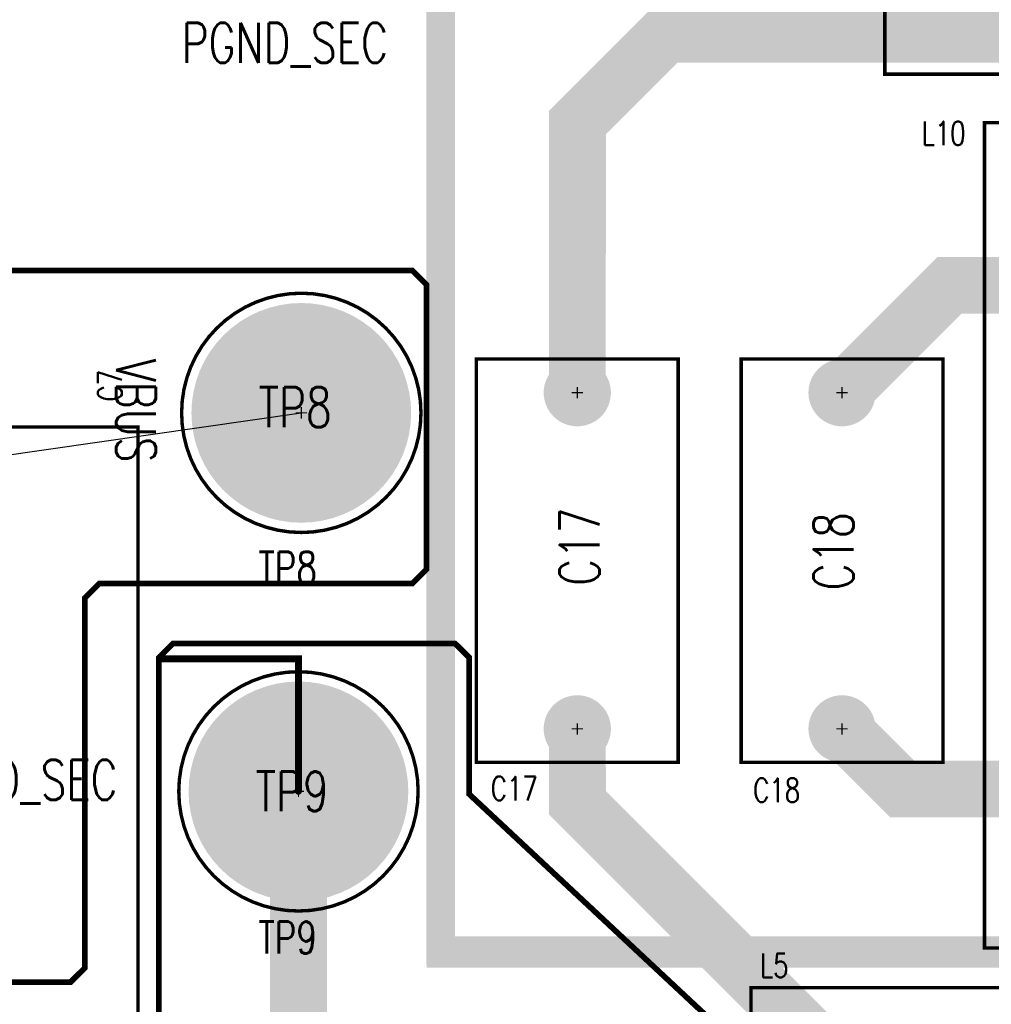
# Model space of a CAD drawing. Extents: x -7.2 to 18.3, y -5.6 to 10.9.
# Tile 81 of 112: x 6.1 to 7.8, y 5.5 to 7.2. Entities that reach past the tile are written whole.
import ezdxf

# ---------------------------------------------------------------- set-up
doc = ezdxf.new("R2010")
doc.units = 0
for name, pattern in [('SIG_120', [2, 1, 1]), ('SIG_14', [2, 1, 1]), ('SIG_148', [2, 1, 1]), ('SIG_162', [2, 1, 1]), ('SIG_203', [2, 1, 1]), ('SIG_4', [2, 1, 1])]:
    doc.linetypes.add(name, pattern=pattern)
for name, color, linetype in [('2D_LINE_02', 112, 'CONTINUOUS'), ('COPPER_01', 1, 'CONTINUOUS'), ('DRIL_PLTE_THRU_01', 16, 'CONTINUOUS'), ('DRIL_PLTE_THRU_03', 146, 'CONTINUOUS'), ('DRIL_PLTE_THRU_04', 176, 'CONTINUOUS'), ('DRIL_SYMBOL', 254, 'CONTINUOUS'), ('LINK_00', 2, 'CONTINUOUS'), ('PADS_BOT', 5, 'CONTINUOUS'), ('PADS_INNER', 1, 'CONTINUOUS'), ('PADS_TOP', 1, 'CONTINUOUS'), ('PADS_XR_131', 3, 'CONTINUOUS'), ('PADS_XR_132', 6, 'CONTINUOUS'), ('PART_NAME_123', 255, 'CONTINUOUS'), ('PART_NAME_129', 2, 'CONTINUOUS'), ('PART_TOP_2DLINE_123', 255, 'CONTINUOUS'), ('PART_TOP_2DLINE_129', 2, 'CONTINUOUS'), ('TEXT_02', 112, 'CONTINUOUS'), ('TEXT_123', 255, 'CONTINUOUS'), ('TRACE_01', 1, 'CONTINUOUS'), ('TRACE_04', 5, 'CONTINUOUS')]:
    doc.layers.add(name, color=color, linetype=linetype)
doc.styles.add('W0$001', font='simplex', dxfattribs={"width": 0.75})
doc.styles.add('W0$005', font='simplex', dxfattribs={"width": 0.75})
doc.styles.add('W0$006', font='simplex', dxfattribs={"width": 0.75})
doc.styles.add('W0$008', font='simplex', dxfattribs={"width": 0.75})
doc.styles.add('W0$01', font='simplex', dxfattribs={"width": 0.75})

# ---------------------------------------------------------------- blocks, each defined once
blk = doc.blocks.new('SMOOTH_0$05')
at = {"const_width": 0.025}
blk.add_lwpolyline([(-0.0125, 0, 1), (0.0125, 0, 1)], format="xyb", close=True, dxfattribs=at)
blk = doc.blocks.new('DRAWING_276')
at = {"layer": '2D_LINE_02', "const_width": 0.05}
blk.add_lwpolyline([(0.1, 0), (4.125, 0), (4.125, -2.71), (2.95, -2.71), (2.85, -2.61), (2.85, -2.25), (0.1, -2.25)], close=True, dxfattribs=at)
at = {"layer": '2D_LINE_02'}
blk.add_blockref('SMOOTH_0$05', (0.1, -2.25), dxfattribs=at)
blk = doc.blocks.new('DRAWING_290')
at = {"layer": '2D_LINE_02', "const_width": 0.05}
blk.add_lwpolyline([(2.745, 0), (2.745, -2.245), (5.495, -2.245)], dxfattribs=at)
at = {"layer": '2D_LINE_02'}
blk.add_blockref('SMOOTH_0$05', (2.745, -2.245), dxfattribs=at)
blk = doc.blocks.new('SMOOTH_0$01')
at = {"const_width": 0.005}
blk.add_lwpolyline([(-0.0025, 0, 1), (0.0025, 0, 1)], format="xyb", close=True, dxfattribs=at)
blk = doc.blocks.new('COPPER_271')
at = {"layer": 'COPPER_01', "const_width": 0.01}
blk.add_lwpolyline([(0.6499, -1), (1.6999, -1), (1.7249, -1.025), (1.7249, -1.525), (1.6999, -1.55), (1.1499, -1.55), (1.1249, -1.575), (1.1249, -2.225), (1.0999, -2.25), (0.6749, -2.25)], dxfattribs=at)
at = {"layer": 'COPPER_01'}
for p in [(1.6999, -1), (1.7249, -1.025), (1.7249, -1.525), (1.1499, -1.55), (1.6999, -1.55), (1.1249, -1.575), (1.1249, -2.225), (1.0999, -2.25)]:
    blk.add_blockref('SMOOTH_0$01', p, dxfattribs=at)
blk = doc.blocks.new('COPPER_289')
at = {"layer": 'COPPER_01', "const_width": 0.01}
blk.add_lwpolyline([(0, -0.025), (0.025, 0), (0.52, 0), (0.545, -0.025), (0.545, -0.265), (1.0799, -0.765), (1.0799, -3.09), (1.0549, -3.115), (0.585, -3.115), (0.56, -3.09), (0.56, -2.71), (0.585, -2.685), (0.785, -2.685), (0.81, -2.66), (0.81, -2.22), (0.785, -2.195), (0.595, -2.195), (0.57, -2.17), (0.57, -1.815), (0.595, -1.79), (0.77, -1.79), (0.795, -1.765), (0.795, -1.04), (0.615, -0.86), (0.025, -0.86), (0, -0.835)], close=True, dxfattribs=at)
at = {"layer": 'COPPER_01'}
for p in [(0.025, 0), (0.52, 0), (0, -0.025), (0.545, -0.025), (0.545, -0.265), (1.0799, -0.765), (0, -0.835), (0.025, -0.86), (0.615, -0.86), (0.795, -1.04), (0.795, -1.765), (0.595, -1.79), (0.77, -1.79), (0.57, -1.815), (0.57, -2.17), (0.595, -2.195), (0.785, -2.195), (0.81, -2.22), (0.81, -2.66), (0.585, -2.685), (0.785, -2.685), (0.56, -2.71), (0.56, -3.09), (1.0799, -3.09), (0.585, -3.115), (1.0549, -3.115)]:
    blk.add_blockref('SMOOTH_0$01', p, dxfattribs=at)
blk = doc.blocks.new('SMOOTH_0$001')
at = {"const_width": 0.0005}
blk.add_lwpolyline([(-0.00025, 0, 1), (0.00025, 0, 1)], format="xyb", close=True, dxfattribs=at)
blk = doc.blocks.new('SMOOTH_0$006')
at = {"const_width": 0.003}
blk.add_lwpolyline([(-0.0015, 0, 1), (0.0015, 0, 1)], format="xyb", close=True, dxfattribs=at)
blk = doc.blocks.new('PART_BODY_TOP_417')
at = {"layer": 'PART_TOP_2DLINE_123', "const_width": 0.006}
blk.add_lwpolyline([(-0.6201, 0.4331), (-0.6201, -0.4331), (0.62, -0.4331), (0.62, 0.4331)], close=True, dxfattribs=at)
at = {"layer": 'PART_TOP_2DLINE_129', "const_width": 0.001}
blk.add_lwpolyline([(-0.6201, 0.4331), (-0.6201, -0.4331), (0.6201, -0.4331), (0.6201, 0.4331)], close=True, dxfattribs=at)
at = {"layer": 'PART_TOP_2DLINE_123'}
for p in [(-0.6201, 0.4331), (0.62, 0.4331), (-0.6201, -0.4331), (0.62, -0.4331)]:
    blk.add_blockref('SMOOTH_0$006', p, dxfattribs=at)
at = {"layer": 'PART_TOP_2DLINE_129'}
for p in [(-0.6201, 0.4331), (0.6201, 0.4331), (-0.6201, -0.4331), (0.6201, -0.4331)]:
    blk.add_blockref('SMOOTH_0$001', p, dxfattribs=at)
blk = doc.blocks.new('DRIL_SYMBOL_0$052')
at = {"layer": 'DRIL_SYMBOL', "const_width": 0.002}
for points in [[(-0.01, 0), (0.01, 0)], [(0, -0.01), (0, 0.01)]]:
    blk.add_lwpolyline(points, dxfattribs=at)
blk = doc.blocks.new('DRIL_HOLE_0$052')
at = {"const_width": 0.026}
blk.add_lwpolyline([(-0.013, 0, 1), (0.013, 0, 1)], format="xyb", close=True, dxfattribs=at)
blk.add_blockref('DRIL_SYMBOL_0$052', (0, 0))
blk = doc.blocks.new('PAD_48')
at = {"const_width": 0.0425}
blk.add_lwpolyline([(-0.0015, -0.02125), (0.0015, -0.02125, 1), (0.0015, 0.02125), (-0.0015, 0.02125, 1)], format="xyb", close=True, dxfattribs=at)
blk = doc.blocks.new('PAD_50')
at = {"const_width": 0.0455}
blk.add_lwpolyline([(-0.0015, -0.02275), (0.0015, -0.02275, 1), (0.0015, 0.02275), (-0.0015, 0.02275, 1)], format="xyb", close=True, dxfattribs=at)
blk = doc.blocks.new('STK_TOP_34')
at = {"layer": 'DRIL_PLTE_THRU_01'}
blk.add_blockref('DRIL_HOLE_0$052', (0, 0), dxfattribs=at)
at = {"layer": 'DRIL_PLTE_THRU_03'}
blk.add_blockref('DRIL_HOLE_0$052', (0, 0), dxfattribs=at)
at = {"layer": 'DRIL_PLTE_THRU_04'}
blk.add_blockref('DRIL_HOLE_0$052', (0, 0), dxfattribs=at)
at = {"layer": 'PADS_BOT'}
blk.add_blockref('PAD_48', (0, 0), dxfattribs=at)
at = {"layer": 'PADS_INNER'}
blk.add_blockref('PAD_48', (0, 0), dxfattribs=at)
at = {"layer": 'PADS_TOP'}
blk.add_blockref('PAD_48', (0, 0), dxfattribs=at)
at = {"layer": 'PADS_XR_131'}
blk.add_blockref('PAD_50', (0, 0), dxfattribs=at)
at = {"layer": 'PADS_XR_132'}
blk.add_blockref('PAD_50', (0, 0), dxfattribs=at)
blk = doc.blocks.new('SYM_TOP_90')
for name, p in [('PART_BODY_TOP_417', (0, 0)), ('STK_TOP_34', (-0.5415, 0)), ('STK_TOP_34', (0.5415, 0))]:
    blk.add_blockref(name, p)
blk = doc.blocks.new('PART_TOP_44')
blk.add_blockref('SYM_TOP_90', (0, 0))
at = {"layer": 'PART_NAME_123', "style": 'W0$006', "width": 0.75}
blk.add_text('C7', height=0.042, dxfattribs=at).set_placement((0.6649, -0.405))
at = {"layer": 'PART_NAME_129', "style": 'W0$001', "width": 0.75}
blk.add_text('C7', height=0.14, dxfattribs=at).set_placement((-0.08, -0.0649))
blk = doc.blocks.new('PART_BODY_TOP_365')
at = {"layer": 'PART_TOP_2DLINE_123', "const_width": 0.006}
blk.add_lwpolyline([(-0.2102, 0, 1), (0.2102, 0, 1)], format="xyb", close=True, dxfattribs=at)
at = {"layer": 'PART_TOP_2DLINE_129', "const_width": 0.001}
blk.add_lwpolyline([(-0.2102, 0, 1), (0.2102, 0, 1)], format="xyb", close=True, dxfattribs=at)
blk = doc.blocks.new('DRIL_SYMBOL_0$25')
at = {"layer": 'DRIL_SYMBOL', "const_width": 0.002}
for points in [[(-0.01, 0), (0.01, 0)], [(0, -0.01), (0, 0.01)]]:
    blk.add_lwpolyline(points, dxfattribs=at)
blk = doc.blocks.new('DRIL_HOLE_0$25')
at = {"const_width": 0.125}
blk.add_lwpolyline([(-0.0625, 0, 1), (0.0625, 0, 1)], format="xyb", close=True, dxfattribs=at)
blk.add_blockref('DRIL_SYMBOL_0$25', (0, 0))
blk = doc.blocks.new('PAD_76')
at = {"const_width": 0.19}
blk.add_lwpolyline([(0, -0.095, 1), (0, 0.095, 1)], format="xyb", close=True, dxfattribs=at)
blk = doc.blocks.new('PAD_78')
at = {"const_width": 0.193}
blk.add_lwpolyline([(0, -0.0965, 1), (0, 0.0965, 1)], format="xyb", close=True, dxfattribs=at)
blk = doc.blocks.new('STK_TOP_46')
at = {"layer": 'DRIL_PLTE_THRU_01'}
blk.add_blockref('DRIL_HOLE_0$25', (0, 0), dxfattribs=at)
at = {"layer": 'DRIL_PLTE_THRU_03'}
blk.add_blockref('DRIL_HOLE_0$25', (0, 0), dxfattribs=at)
at = {"layer": 'DRIL_PLTE_THRU_04'}
blk.add_blockref('DRIL_HOLE_0$25', (0, 0), dxfattribs=at)
at = {"layer": 'PADS_BOT'}
blk.add_blockref('PAD_76', (0, 0), dxfattribs=at)
at = {"layer": 'PADS_INNER'}
blk.add_blockref('PAD_76', (0, 0), dxfattribs=at)
at = {"layer": 'PADS_TOP'}
blk.add_blockref('PAD_76', (0, 0), dxfattribs=at)
at = {"layer": 'PADS_XR_131'}
blk.add_blockref('PAD_78', (0, 0), dxfattribs=at)
at = {"layer": 'PADS_XR_132'}
blk.add_blockref('PAD_78', (0, 0), dxfattribs=at)
blk = doc.blocks.new('SYM_TOP_38')
for name in ['PART_BODY_TOP_365', 'STK_TOP_46']:
    blk.add_blockref(name, (0, 0))
blk = doc.blocks.new('PART_TOP_104')
blk.add_blockref('SYM_TOP_38', (0, 0))
at = {"layer": 'PART_NAME_123', "style": 'W0$008', "width": 0.75}
blk.add_text('TP8', height=0.056, dxfattribs=at).set_placement((-0.0752, -0.2999))
at = {"layer": 'PART_NAME_129', "style": 'W0$001', "width": 0.75}
blk.add_text('TP8', height=0.07, dxfattribs=at).set_placement((-0.0751, -0.0249))
blk = doc.blocks.new('PART_TOP_105')
blk.add_blockref('SYM_TOP_38', (0, 0))
at = {"layer": 'PART_NAME_123', "style": 'W0$008', "width": 0.75}
blk.add_text('TP9', height=0.056, dxfattribs=at).set_placement((-0.0702, -0.2849))
at = {"layer": 'PART_NAME_129', "style": 'W0$001', "width": 0.75}
blk.add_text('TP9', height=0.07, dxfattribs=at).set_placement((-0.0751, -0.0349))
blk = doc.blocks.new('PART_BODY_TOP_378')
at = {"layer": 'PART_TOP_2DLINE_123', "const_width": 0.006}
blk.add_lwpolyline([(-0.58, 0.32), (-0.58, -0.32), (0.58, -0.32), (0.58, 0.32)], close=True, dxfattribs=at)
at = {"layer": 'PART_TOP_2DLINE_129', "const_width": 0.001}
blk.add_lwpolyline([(-0.58, 0.32), (-0.58, -0.32), (0.58, -0.32), (0.58, 0.32)], close=True, dxfattribs=at)
at = {"layer": 'PART_TOP_2DLINE_123'}
for p in [(-0.58, 0.32), (0.58, 0.32), (-0.58, -0.32), (0.58, -0.32)]:
    blk.add_blockref('SMOOTH_0$006', p, dxfattribs=at)
at = {"layer": 'PART_TOP_2DLINE_129'}
for p in [(-0.58, 0.32), (0.58, 0.32), (-0.58, -0.32), (0.58, -0.32)]:
    blk.add_blockref('SMOOTH_0$001', p, dxfattribs=at)
blk = doc.blocks.new('DRIL_SYMBOL_0$076')
at = {"layer": 'DRIL_SYMBOL', "const_width": 0.002}
for points in [[(-0.01, 0), (0.01, 0)], [(0, -0.01), (0, 0.01)]]:
    blk.add_lwpolyline(points, dxfattribs=at)
blk = doc.blocks.new('DRIL_HOLE_0$076')
at = {"const_width": 0.038}
blk.add_lwpolyline([(-0.019, 0, 1), (0.019, 0, 1)], format="xyb", close=True, dxfattribs=at)
blk.add_blockref('DRIL_SYMBOL_0$076', (0, 0))
blk = doc.blocks.new('PAD_104')
at = {"const_width": 0.06}
blk.add_lwpolyline([(0, -0.03, 1), (0, 0.03, 1)], format="xyb", close=True, dxfattribs=at)
blk = doc.blocks.new('PAD_105')
at = {"const_width": 0.063}
blk.add_lwpolyline([(0, -0.0315, 1), (0, 0.0315, 1)], format="xyb", close=True, dxfattribs=at)
blk = doc.blocks.new('STK_TOP_64')
at = {"layer": 'DRIL_PLTE_THRU_01'}
blk.add_blockref('DRIL_HOLE_0$076', (0, 0), dxfattribs=at)
at = {"layer": 'DRIL_PLTE_THRU_03'}
blk.add_blockref('DRIL_HOLE_0$076', (0, 0), dxfattribs=at)
at = {"layer": 'DRIL_PLTE_THRU_04'}
blk.add_blockref('DRIL_HOLE_0$076', (0, 0), dxfattribs=at)
at = {"layer": 'PADS_BOT'}
blk.add_blockref('PAD_104', (0, 0), dxfattribs=at)
at = {"layer": 'PADS_INNER'}
blk.add_blockref('PAD_104', (0, 0), dxfattribs=at)
at = {"layer": 'PADS_TOP'}
blk.add_blockref('PAD_104', (0, 0), dxfattribs=at)
at = {"layer": 'PADS_XR_131'}
blk.add_blockref('PAD_105', (0, 0), dxfattribs=at)
at = {"layer": 'PADS_XR_132'}
blk.add_blockref('PAD_105', (0, 0), dxfattribs=at)
blk = doc.blocks.new('SYM_TOP_51')
for name, p in [('PART_BODY_TOP_378', (0, 0)), ('STK_TOP_64', (0, 0.25)), ('STK_TOP_64', (0, -0.25))]:
    blk.add_blockref(name, p)
blk = doc.blocks.new('PART_TOP_214')
blk.add_blockref('SYM_TOP_51', (0, 0))
at = {"layer": 'PART_NAME_123', "style": 'W0$006', "width": 0.75}
blk.add_text('L5', height=0.042, rotation=180, dxfattribs=at).set_placement((0.5641, -0.3381))
at = {"layer": 'PART_NAME_129', "style": 'W0$001', "width": 0.75}
blk.add_text('L5', height=0.14, rotation=180, dxfattribs=at).set_placement((0.0801, 0.0749))
blk = doc.blocks.new('PART_TOP_215')
blk.add_blockref('SYM_TOP_51', (0, 0))
at = {"layer": 'PART_NAME_123', "style": 'W0$006', "width": 0.75}
blk.add_text('L6', height=0.042, rotation=180, dxfattribs=at).set_placement((0.655, -0.26))
at = {"layer": 'PART_NAME_129', "style": 'W0$001', "width": 0.75}
blk.add_text('L6', height=0.14, rotation=180, dxfattribs=at).set_placement((0.065, 0.055))
blk = doc.blocks.new('PART_BODY_TOP_418')
at = {"layer": 'PART_TOP_2DLINE_123', "const_width": 0.006}
blk.add_lwpolyline([(-0.725, 0.4), (0.725, 0.4), (0.725, -0.4), (-0.725, -0.4)], close=True, dxfattribs=at)
at = {"layer": 'PART_TOP_2DLINE_129', "const_width": 0.001}
blk.add_lwpolyline([(-0.725, 0.4), (0.725, 0.4), (0.725, -0.4), (-0.725, -0.4)], close=True, dxfattribs=at)
at = {"layer": 'PART_TOP_2DLINE_123'}
for p in [(-0.725, 0.4), (0.725, 0.4), (-0.725, -0.4), (0.725, -0.4)]:
    blk.add_blockref('SMOOTH_0$006', p, dxfattribs=at)
at = {"layer": 'PART_TOP_2DLINE_129'}
for p in [(-0.725, 0.4), (0.725, 0.4), (-0.725, -0.4), (0.725, -0.4)]:
    blk.add_blockref('SMOOTH_0$001', p, dxfattribs=at)
blk = doc.blocks.new('SYM_TOP_91')
for name, p in [('PART_BODY_TOP_418', (0, 0)), ('STK_TOP_64', (-0.45, 0.3)), ('STK_TOP_64', (0.45, 0.3)), ('STK_TOP_64', (-0.45, -0.3)), ('STK_TOP_64', (0.45, -0.3))]:
    blk.add_blockref(name, p)
blk = doc.blocks.new('PART_TOP_532')
blk.add_blockref('SYM_TOP_91', (0, 0))
at = {"layer": 'PART_NAME_123', "style": 'W0$005', "width": 0.75}
blk.add_text('L10', height=0.042, rotation=90, dxfattribs=at).set_placement((-0.6851, -0.5101))
at = {"layer": 'PART_NAME_129', "style": 'W0$001', "width": 0.75}
blk.add_text('L10', height=0.14, rotation=90, dxfattribs=at).set_placement((0.0749, -0.1252))
blk = doc.blocks.new('PART_BODY_TOP_428')
at = {"layer": 'PART_TOP_2DLINE_123', "const_width": 0.006}
blk.add_lwpolyline([(-0.3543, 0.1772), (0.3543, 0.1772), (0.3543, -0.1772), (-0.3543, -0.1772)], close=True, dxfattribs=at)
at = {"layer": 'PART_TOP_2DLINE_129', "const_width": 0.006}
blk.add_lwpolyline([(-0.3543, 0.1772), (0.3543, 0.1772), (0.3543, -0.1772), (-0.3543, -0.1772)], close=True, dxfattribs=at)
at = {"layer": 'PART_TOP_2DLINE_123'}
for p in [(-0.3543, 0.1772), (0.3543, 0.1772), (-0.3543, -0.1772), (0.3543, -0.1772)]:
    blk.add_blockref('SMOOTH_0$006', p, dxfattribs=at)
at = {"layer": 'PART_TOP_2DLINE_129'}
for p in [(-0.3543, 0.1772), (0.3543, 0.1772), (-0.3543, -0.1772), (0.3543, -0.1772)]:
    blk.add_blockref('SMOOTH_0$006', p, dxfattribs=at)
blk = doc.blocks.new('DRIL_SYMBOL_0$04')
at = {"layer": 'DRIL_SYMBOL', "const_width": 0.002}
for points in [[(-0.01, 0), (0.01, 0)], [(0, -0.01), (0, 0.01)]]:
    blk.add_lwpolyline(points, dxfattribs=at)
blk = doc.blocks.new('DRIL_HOLE_0$04')
at = {"const_width": 0.02}
blk.add_lwpolyline([(-0.01, 0, 1), (0.01, 0, 1)], format="xyb", close=True, dxfattribs=at)
blk.add_blockref('DRIL_SYMBOL_0$04', (0, 0))
blk = doc.blocks.new('PAD_174')
at = {"const_width": 0.0394}
blk.add_lwpolyline([(0, -0.0197, 1), (0, 0.0197, 1)], format="xyb", close=True, dxfattribs=at)
blk = doc.blocks.new('PAD_176')
at = {"const_width": 0.0591}
blk.add_lwpolyline([(0, -0.0295, 1), (0, 0.0295, 1)], format="xyb", close=True, dxfattribs=at)
blk = doc.blocks.new('STK_TOP_106')
at = {"layer": 'DRIL_PLTE_THRU_01'}
blk.add_blockref('DRIL_HOLE_0$04', (0, 0), dxfattribs=at)
at = {"layer": 'DRIL_PLTE_THRU_03'}
blk.add_blockref('DRIL_HOLE_0$04', (0, 0), dxfattribs=at)
at = {"layer": 'DRIL_PLTE_THRU_04'}
blk.add_blockref('DRIL_HOLE_0$04', (0, 0), dxfattribs=at)
at = {"layer": 'PADS_BOT'}
blk.add_blockref('PAD_174', (0, 0), dxfattribs=at)
at = {"layer": 'PADS_INNER'}
blk.add_blockref('PAD_174', (0, 0), dxfattribs=at)
at = {"layer": 'PADS_TOP'}
blk.add_blockref('PAD_174', (0, 0), dxfattribs=at)
at = {"layer": 'PADS_XR_131'}
blk.add_blockref('PAD_176', (0, 0), dxfattribs=at)
at = {"layer": 'PADS_XR_132'}
blk.add_blockref('PAD_176', (0, 0), dxfattribs=at)
blk = doc.blocks.new('SYM_TOP_101')
for name, p in [('PART_BODY_TOP_428', (0, 0)), ('STK_TOP_106', (-0.2953, 0)), ('STK_TOP_106', (0.2953, 0))]:
    blk.add_blockref(name, p)
blk = doc.blocks.new('PART_TOP_573')
blk.add_blockref('SYM_TOP_101', (0, 0))
at = {"layer": 'PART_NAME_123', "style": 'W0$006', "width": 0.75}
blk.add_text('C17', height=0.042, rotation=270, dxfattribs=at).set_placement((-0.421, 0.152))
at = {"layer": 'PART_NAME_129', "style": 'W0$001', "width": 0.75}
blk.add_text('C17', height=0.07, dxfattribs=at).set_placement((-0.044, -0.039))
blk = doc.blocks.new('PART_TOP_574')
blk.add_blockref('SYM_TOP_101', (0, 0))
at = {"layer": 'PART_NAME_123', "style": 'W0$006', "width": 0.75}
blk.add_text('C18', height=0.042, rotation=270, dxfattribs=at).set_placement((-0.424, 0.156))
at = {"layer": 'PART_NAME_129', "style": 'W0$001', "width": 0.75}
blk.add_text('C18', height=0.07, dxfattribs=at).set_placement((-0.052, -0.02))
blk = doc.blocks.new('SMOOTH_0$1')
at = {"const_width": 0.05}
blk.add_lwpolyline([(-0.025, 0, 1), (0.025, 0, 1)], format="xyb", close=True, dxfattribs=at)
blk = doc.blocks.new('SMOOTH_0$012')
at = {"const_width": 0.006}
blk.add_lwpolyline([(-0.003, 0, 1), (0.003, 0, 1)], format="xyb", close=True, dxfattribs=at)
blk = doc.blocks.new('TRACE_288')
at = {"layer": 'TRACE_01', "linetype": 'SIG_14', "const_width": 0.012}
blk.add_lwpolyline([(6.6252, 5.8349), (6.6252, 6.0678), (6.3852, 6.0678)], dxfattribs=at)
at = {"layer": 'TRACE_01'}
for p in [(6.3852, 6.0678), (6.6252, 6.0678), (6.6252, 5.8349)]:
    blk.add_blockref('SMOOTH_0$012', p, dxfattribs=at)

msp = doc.modelspace()

# ---------------------------------------------------------------- linework, layer by layer
at = {"layer": 'LINK_00', "linetype": 'SIG_4'}
msp.add_line((5.9101, 6.3965), (6.6302, 6.4999), dxfattribs=at)
at = {"layer": 'TRACE_01', "linetype": 'SIG_148', "const_width": 0.1}
msp.add_lwpolyline([(7.58, 6.5353), (7.7687, 6.724), (7.9193, 6.724), (7.9302, 6.7349)], dxfattribs=at)
at = {"layer": 'TRACE_01', "linetype": 'SIG_120', "const_width": 0.1}
msp.add_lwpolyline([(7.9302, 5.8349), (7.9261, 5.839), (7.6857, 5.839), (7.58, 5.9447)], dxfattribs=at)
at = {"layer": 'TRACE_01', "linetype": 'SIG_14', "const_width": 0.1}
msp.add_lwpolyline([(7.2807, 4.4842), (7.2807, 5.3749), (6.6252, 5.3749), (6.6252, 5.8349)], dxfattribs=at)
at = {"layer": 'TRACE_04', "linetype": 'SIG_203', "const_width": 0.1}
msp.add_lwpolyline([(7.115, 6.5353), (7.1152, 7.01), (7.2702, 7.165), (8.2351, 7.165)], dxfattribs=at)
at = {"layer": 'TRACE_04', "linetype": 'SIG_162', "const_width": 0.1}
msp.add_lwpolyline([(7.115, 5.9447), (7.1152, 5.8149), (8.0002, 4.9299), (8.0002, 4.9199)], dxfattribs=at)

# ---------------------------------------------------------------- block references
for name, p in [('DRAWING_290', (4.1301, 7.8)), ('DRAWING_276', (6.7752, 7.7999)), ('PART_TOP_104', (6.6302, 6.4999)), ('TRACE_288', (0, 0)), ('PART_TOP_105', (6.6252, 5.8349))]:
    msp.add_blockref(name, p)
for name, p, rotation in [('PART_TOP_215', (8.2351, 7.415), 180), ('PART_TOP_532', (8.2302, 6.2849), 270), ('PART_TOP_573', (7.115, 6.24), 90), ('PART_TOP_574', (7.58, 6.24), 90), ('PART_TOP_44', (5.9101, 5.855), 90), ('PART_TOP_214', (8.0002, 5.1699), 180)]:
    msp.add_blockref(name, p, dxfattribs=dict(rotation=rotation))
at = {"linetype": 'SIG_4'}
msp.add_blockref('COPPER_271', (5.1252, 7.7499), dxfattribs=at)
at = {"linetype": 'SIG_14'}
msp.add_blockref('COPPER_289', (6.3802, 6.0949), dxfattribs=at)
at = {"layer": 'TRACE_01'}
for p in [(7.7687, 6.724), (7.58, 6.5353), (7.58, 5.9447), (6.6252, 5.8349), (7.6857, 5.839)]:
    msp.add_blockref('SMOOTH_0$1', p, dxfattribs=at)
at = {"layer": 'TRACE_04'}
for p in [(7.2702, 7.165), (7.1152, 7.01), (7.115, 6.5353), (7.115, 5.9447), (7.1152, 5.8149)]:
    msp.add_blockref('SMOOTH_0$1', p, dxfattribs=at)

# ---------------------------------------------------------------- texts
at = {"layer": 'TEXT_02', "style": 'W0$01', "width": 0.75}
msp.add_text('PGND_SEC', height=0.07, dxfattribs=at).set_placement((5.9451, 5.82))
at = {"layer": 'TEXT_123', "style": 'W0$01', "width": 0.75}
msp.add_text('PGND_SEC', height=0.07, dxfattribs=at).set_placement((6.42, 7.115))
msp.add_text('VBUS', height=0.07, rotation=270, dxfattribs=at).set_placement((6.305, 6.595))

doc.saveas('drawing.dxf')
